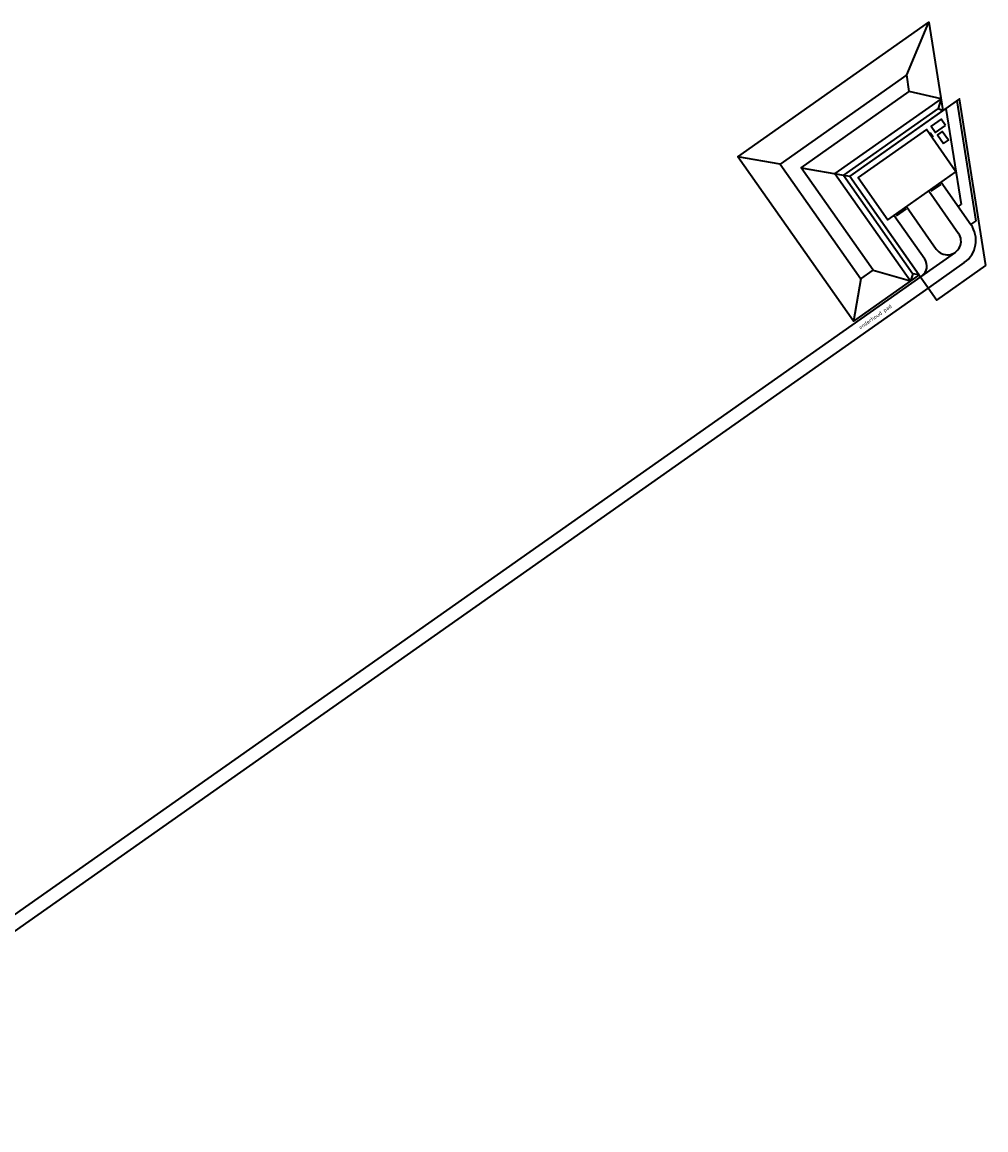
# Model space of a CAD drawing. Header units: metres. Extents: x 150631 to 152219, y 482740 to 484556.
# Tile 21 of 48: x 151901 to 152219, y 482950 to 483315. Entities that reach past the tile are written whole.
import ezdxf

# ---------------------------------------------------------------- set-up
doc = ezdxf.new("R2010")
doc.units = ezdxf.units.M
for name, color, linetype, lineweight in [('N-WE-GW-DIJK_TEEN-G', 90, 'Continuous', 35), ('N-WE-KG-GRENS_KADASTRAAL-G', 150, 'KG-KADASTRAAL', 35), ('N-WE-VH-KANTVERHARDING-G', 2, 'Continuous', 35), ('X-XX-AL-M', 7, 'Continuous', 18)]:
    doc.layers.add(name, color=color, linetype=linetype, lineweight=lineweight)
doc.layers.add('N-WE-KG-KADASTRAAL_ROOILIJN-G', color=7, linetype='Continuous', lineweight=35, true_color=0xe60000)
doc.styles.add('NLCS-ISO-M50-T70', font='NLCS-ISO.ttf')
doc.styles.get("Standard").update_dxf_attribs({"font": 'NLCS-ISO.ttf'})
doc.linetypes.add('KG-KADASTRAAL', pattern='A,5.5,-2,["K",Standard,S=1.8,R=0,X=0,Y=-0.9],-2,5.5,-2,[5,NLCS.shx,S=0.75,R=0,X=0,Y=0],-2', length=19)
doc.linetypes.add('KG-PERCEEL', pattern='A,5.5,-2,["P",Standard,S=1.8,R=0,X=-0.5,Y=-0.9],-2,5.5,-2,[5,NLCS.shx,S=0.75,R=0,X=0,Y=0],-2', length=19)

msp = doc.modelspace()

# ---------------------------------------------------------------- linework, layer by layer
at = {"layer": 'N-WE-GW-DIJK_TEEN-G'}
for p, q in [((152193.26, 483297.66), (152200.63, 483315.08)), ((152204.63, 483289.77), (152194.13, 483292.16)), ((152151.48, 483268.27), (152137.55, 483270.69)), ((152158.45, 483267.06), (152172.38, 483264.63)), ((152172.38, 483264.63), (152174.47, 483264.27)), ((152178.16, 483230.36), (152175.73, 483216.43)), ((152182.25, 483233.24), (152194.54, 483229.67))]:
    msp.add_line(p, q, dxfattribs=at)
at = {"layer": 'N-WE-GW-DIJK_TEEN-G', "flags": 128}
for points in [[(152197.41, 483231.68), (152175.73, 483216.43), (152137.55, 483270.69), (152200.63, 483315.08), (152205.24, 483285.92), (152174.47, 483264.27)], [(152193.26, 483297.66), (152151.48, 483268.27), (152178.16, 483230.36), (152182.25, 483233.24), (152158.45, 483267.06), (152194.13, 483292.16)]]:
    msp.add_lwpolyline(points, close=True, dxfattribs=at)
for points in [[(152204.63, 483289.77), (152169.6, 483265.12), (152194.54, 483229.67)], [(152204.63, 483289.77), (152203.61, 483286.61), (152205.24, 483285.92)], [(152203.61, 483286.61), (152172.38, 483264.63), (152195.32, 483232.04)], [(152197.41, 483231.68), (152195.32, 483232.04), (152194.54, 483229.67)]]:
    msp.add_lwpolyline(points, dxfattribs=at)
at = {"layer": 'N-WE-KG-GRENS_KADASTRAAL-G', "flags": 128}
msp.add_lwpolyline([(152219.4, 483234.78), (152210.7, 483289.77), (152174.47, 483264.27), (152203.25, 483223.38)], close=True, dxfattribs=at)
at = {"layer": 'N-WE-KG-KADASTRAAL_ROOILIJN-G', "linetype": 'KG-PERCEEL', "ltscale": 0.5, "flags": 128}
msp.add_lwpolyline([(152209.53, 483265.71), (152199.75, 483279.61), (152177.26, 483263.78), (152187.04, 483249.88)], close=True, dxfattribs=at)
at = {"layer": 'N-WE-VH-KANTVERHARDING-G'}
for p, q in [((152204.63, 483262.25), (152214.47, 483248.27)), ((152200.54, 483259.38), (152210.38, 483245.39)), ((152193.18, 483254.2), (152203.02, 483240.21)), ((152210.28, 483254.21), (152211.26, 483254.9)), ((152189.09, 483251.32), (152199.22, 483236.93)), ((152214.47, 483248.27), (152216.07, 483249.4)), ((152212.29, 483235.73), (152200.43, 483227.39)), ((152197.84, 483231.07), (151801.87, 482952.42)), ((152200.43, 483227.39), (151805.66, 482949.58))]:
    msp.add_line(p, q, dxfattribs=at)
at = {"layer": 'N-WE-VH-KANTVERHARDING-G', "flags": 128}
for points in [[(152209.79, 483289.12), (152216.07, 483249.4)], [(152206.24, 483286.62), (152211.26, 483254.9)], [(152201.02, 483278.67), (152202, 483277.28)], [(152204.5, 483261.56), (152201.23, 483259.26)], [(152193.05, 483253.5), (152189.78, 483251.2)], [(152209.29, 483239.12), (152197.84, 483231.07)]]:
    msp.add_lwpolyline(points, dxfattribs=at)
for points in [[(152206.09, 483281.02), (152204.66, 483283.06), (152201.38, 483280.76), (152202.82, 483278.72)], [(152205.41, 483275.04), (152207.05, 483276.19), (152205.03, 483279.05), (152203.4, 483277.9)]]:
    msp.add_lwpolyline(points, close=True, dxfattribs=at)
at = {"layer": 'N-WE-VH-KANTVERHARDING-G'}
for centre, radius, start, end in [((152206.7, 483242.8), 4.5, 215.1342, 35.1354), ((152207.11, 483243.09), 9, 305.1348, 35.1348), ((152195.94, 483234.63), 4, 305.1348, 35.1348)]:
    msp.add_arc(centre, radius, start, end, dxfattribs=at)

# ---------------------------------------------------------------- texts
at = {"layer": 'X-XX-AL-M', "style": 'NLCS-ISO-M50-T70'}
msp.add_text('onderhoud pad', height=1.25, rotation=35.2283, dxfattribs=at).set_placement((152177.98, 483213.66))

doc.saveas('drawing.dxf')
